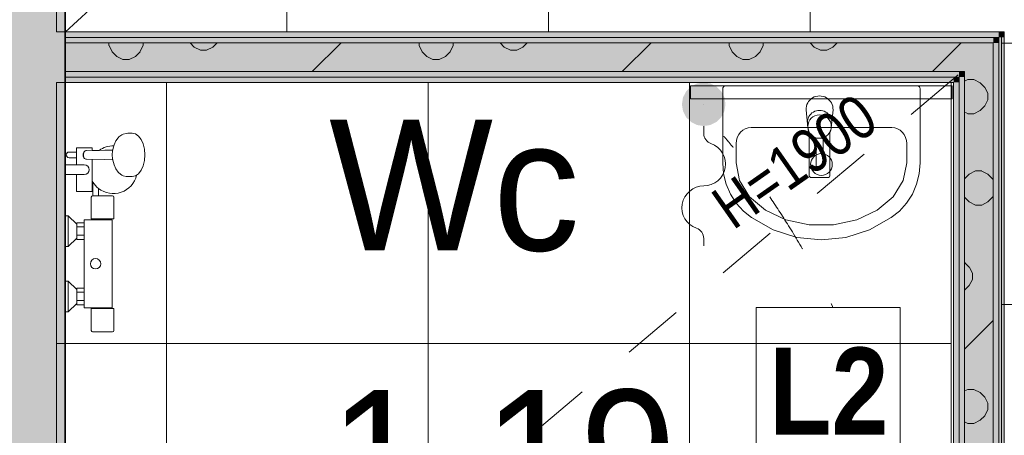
# Model space of a CAD drawing. Header units: millimetres. Extents: x -2932 to 42461, y -10716 to 17298.
# Tile 14 of 168: x 2061 to 4320, y 8717 to 9672. Entities that reach past the tile are written whole.
import ezdxf

# ---------------------------------------------------------------- set-up
doc = ezdxf.new("R2010")
doc.units = ezdxf.units.MM
doc.header["$MEASUREMENT"] = 0
doc.linetypes.add('Dashed', pattern=[423.333333, 211.666667, -211.666667])
doc.linetypes.add('Small Dashed', pattern=[282.222222, 141.111111, -141.111111])
for name, color, linetype, lineweight in [('0_Pen_No__1', 7, 'Continuous', 13), ('A-FLOR.IFC Model_Pen_No__19', 255, 'Continuous', 0), ('A-FLOR.IFC Model_Pen_No__2', 8, 'Continuous', 15), ('ARCHICAD Zone Stamps_Pen_No__1', 7, 'Continuous', 13), ('Common Edges_Pen_No__1', 7, 'Continuous', 13), ('Cut Pattern-1_Pen_No__2', 8, 'Continuous', 15), ('Cut Pattern-3_Pen_No__1', 7, 'Continuous', 13), ('I-WALL.IFC Model_Pen_No__1', 7, 'Continuous', 13), ('I-WALL.IFC Model_Pen_No__27', 7, 'Continuous', 35), ('SA_LAGI_Pen_No__1', 7, 'Continuous', 13), ('SA_LAGI_Pen_No__2', 8, 'Continuous', 15), ('SA_SANTEHNIKA_Pen_No__2', 8, 'Continuous', 15), ('SA_VALGUSTI_Pen_No__20', 1, 'Continuous', 0), ('SA_Valgustus_Pen_No__20', 1, 'Continuous', 0), ('Walls-1_Pen_No__1', 7, 'Continuous', 13)]:
    doc.layers.add(name, color=color, linetype=linetype, lineweight=lineweight)
doc.layers.add('I-WALL.IFC Model', color=7, linetype='Continuous')
doc.layers.add('SA_LAGI_Pen_No__102', color=7, linetype='Continuous', lineweight=13, true_color=0xcccccc)
doc.styles.add('GENERATED_STYLE_1', font='txt', dxfattribs={"width": 0.95})
doc.styles.add('GENERATED_STYLE_2', font='txt', dxfattribs={"width": 0.84})
doc.styles.add('GENERATED_STYLE_4', font='txt', dxfattribs={"width": 0.84})
pattern_1 = [(45, (-3e-10, 2e-10), (0, 35.35534), [0.99999, -48.99987]), (315, (3.89, 0.707), (0, 35.35534), [0.99999, -48.99987]), (90, (-0.354, -2.12), (-35.35528, 0), [1.06066, -34.29462]), (71.565, (-0.354, -1.061), (3.2e-05, 35.355304), [1.11808, -110.68521]), (288.435, (4.596, 2e-10), (-3.2e-05, 35.355304), [1.11808, -110.68521]), (270, (4.95, -1.06), (35.35528, 0), [1.06066, -34.29462]), (251.565, (4.95, -2.121), (3.2e-05, 35.355304), [1.11808, -110.68521]), (225, (4.596, -3.182), (0, 35.35534), [0.99999, -48.99987]), (161.565, (1.768, -4.243), (-141.421051, 35.355386), [1.11808, -110.68521]), (135, (0.707, -3.89), (0, 35.35534), [0.99999, -48.99987]), (108.435, (-3e-10, -3.182), (-3.2e-05, 35.355304), [1.11808, -110.68521]), (180, (2.83, -4.243), (0, 35.35528), [1.06066, -34.29462]), (198.435, (3.889, -3.889), (141.421051, 35.355386), [1.11808, -110.68521]), (0, (-7.778, -10.253), (0, 35.35528), [1.06066, -34.29462]), (90, (-9.9, -13.435), (-35.35528, 0), [1.06066, -34.29462]), (71.565, (-9.9, -12.374), (3.2e-05, 35.355304), [1.11808, -110.68521]), (45, (-9.546, -11.314), (0, 35.35534), [0.99999, -48.99987]), (315, (-5.657, -10.607), (0, 35.35534), [0.99999, -48.99987]), (288.435, (-4.95, -11.314), (-3.2e-05, 35.355304), [1.11808, -110.68521]), (270, (-4.596, -12.374), (35.35528, 0), [1.06066, -34.29462]), (251.565, (-4.596, -13.435), (3.2e-05, 35.355304), [1.11808, -110.68521]), (225, (-4.95, -14.496), (0, 35.35534), [0.99999, -48.99987]), (161.565, (-7.778, -15.556), (-141.421051, 35.355386), [1.11808, -110.68521]), (135, (-8.84, -15.203), (0, 35.35534), [0.99999, -48.99987]), (108.435, (-9.546, -14.496), (-3.2e-05, 35.355304), [1.11808, -110.68521]), (180, (-6.718, -15.556), (0, 35.35528), [1.06066, -34.29462]), (198.435, (-5.657, -15.203), (141.421051, 35.355386), [1.11808, -110.68521]), (18.435, (-8.839, -10.607), (70.710443, 35.355323), [1.11808, -110.68521]), (341.565, (-6.718, -10.253), (-70.710443, 35.355323), [1.11808, -110.68521]), (0, (13.08, -8.485), (0, 35.35528), [1.06066, -34.29462]), (90, (10.96, -11.667), (-35.35528, 0), [1.06066, -34.29462]), (71.565, (10.96, -10.607), (3.2e-05, 35.355304), [1.11808, -110.68521]), (45, (11.314, -9.546), (0, 35.35534), [0.99999, -48.99987]), (315, (15.203, -8.84), (0, 35.35534), [0.99999, -48.99987]), (288.435, (15.91, -9.546), (-3.2e-05, 35.355304), [1.11808, -110.68521]), (270, (16.263, -10.607), (35.35528, 0), [1.06066, -34.29462]), (251.565, (16.263, -11.667), (3.2e-05, 35.355304), [1.11808, -110.68521]), (225, (15.91, -12.728), (0, 35.35534), [0.99999, -48.99987]), (161.565, (13.081, -13.789), (-141.421051, 35.355386), [1.11808, -110.68521]), (135, (12.02, -13.435), (0, 35.35534), [0.99999, -48.99987]), (108.435, (11.314, -12.728), (-3.2e-05, 35.355304), [1.11808, -110.68521]), (180, (14.142, -13.79), (0, 35.35528), [1.06066, -34.29462]), (198.435, (15.203, -13.435), (141.421051, 35.355386), [1.11808, -110.68521]), (18.435, (12.021, -8.839), (70.710443, 35.355323), [1.11808, -110.68521]), (341.565, (14.142, -8.485), (-70.710443, 35.355323), [1.11808, -110.68521]), (0, (1.768, 1.06), (0, 35.35528), [1.06066, -34.29462]), (18.435, (0.707, 0.707), (70.710443, 35.355323), [1.11808, -110.68521]), (341.565, (2.828, 1.061), (-70.710443, 35.355323), [1.11808, -110.68521]), (0, (-5.657, 13.79), (0, 35.35528), [1.06066, -34.29462]), (90, (-7.778, 10.607), (-35.35528, 0), [1.06066, -34.29462]), (71.565, (-7.778, 11.667), (3.2e-05, 35.355304), [1.11808, -110.68521]), (45, (-7.425, 12.728), (0, 35.35534), [0.99999, -48.99987]), (315, (-3.536, 13.435), (0, 35.35534), [0.99999, -48.99987]), (288.435, (-2.828, 12.728), (-3.2e-05, 35.355304), [1.11808, -110.68521]), (270, (-2.475, 11.667), (35.35528, 0), [1.06066, -34.29462]), (251.565, (-2.475, 10.607), (3.2e-05, 35.355304), [1.11808, -110.68521]), (225, (-2.828, 9.546), (0, 35.35534), [0.99999, -48.99987]), (161.565, (-5.657, 8.485), (-141.421051, 35.355386), [1.11808, -110.68521]), (135, (-6.718, 8.84), (0, 35.35534), [0.99999, -48.99987]), (108.435, (-7.425, 9.546), (-3.2e-05, 35.355304), [1.11808, -110.68521]), (180, (-4.596, 8.485), (0, 35.35528), [1.06066, -34.29462]), (198.435, (-3.536, 8.839), (141.421051, 35.355386), [1.11808, -110.68521]), (18.435, (-6.718, 13.435), (70.710443, 35.355323), [1.11808, -110.68521]), (341.565, (-4.596, 13.789), (-70.710443, 35.355323), [1.11808, -110.68521]), (0, (9.546, 10.96), (0, 35.35528), [1.06066, -34.29462]), (90, (7.425, 7.778), (-35.35528, 0), [1.06066, -34.29462]), (71.565, (7.425, 8.839), (3.2e-05, 35.355304), [1.11808, -110.68521]), (45, (7.778, 9.9), (0, 35.35534), [0.99999, -48.99987]), (315, (11.667, 10.607), (0, 35.35534), [0.99999, -48.99987]), (288.435, (12.374, 9.9), (-3.2e-05, 35.355304), [1.11808, -110.68521]), (270, (12.728, 8.84), (35.35528, 0), [1.06066, -34.29462]), (251.565, (12.728, 7.778), (3.2e-05, 35.355304), [1.11808, -110.68521]), (225, (12.374, 6.718), (0, 35.35534), [0.99999, -48.99987]), (161.565, (9.546, 5.657), (-141.421051, 35.355386), [1.11808, -110.68521]), (135, (8.485, 6.01), (0, 35.35534), [0.99999, -48.99987]), (108.435, (7.778, 6.718), (-3.2e-05, 35.355304), [1.11808, -110.68521]), (180, (10.607, 5.657), (0, 35.35528), [1.06066, -34.29462]), (198.435, (11.667, 6.01), (141.421051, 35.355386), [1.11808, -110.68521]), (18.435, (8.485, 10.607), (70.710443, 35.355323), [1.11808, -110.68521]), (341.565, (10.607, 10.96), (-70.710443, 35.355323), [1.11808, -110.68521])]
pattern_2 = [(180, (-3e-10, 2e-10), (355.6, 355.6), [14.224, -696.974]), (90, (-46.23, 32), (355.6, 355.6), [14.224, -696.974]), (225, (24.9, 17.8), (-355.6, 355.6), [15.087, -487.807]), (206.565, (14.22, 7.11), (355.6, 355.5993), [15.904, -1574.386]), (63.435, (-46.23, 46.23), (355.5993, 355.6), [15.904, -1574.386]), (45, (-39.1, 60.45), (-355.6, 355.6), [15.087, -487.807]), (26.565, (-28.45, 71.12), (355.6, 355.5993), [15.904, -1574.386]), (360, (-14.22, 78.23), (355.6, 355.6), [14.224, -696.974]), (296.565, (24.89, 60.45), (-1066.7965, 1777.9974), [15.904, -1574.386]), (270, (32, 46.23), (355.6, 355.6), [14.224, -696.974]), (243.435, (32, 32), (355.5993, 355.6), [15.904, -1574.386]), (315, (14.2, 71.1), (355.6, 355.6), [15.087, -487.807]), (333.435, (-3e-10, 78.23), (-1777.9974, 1066.7965), [15.904, -1574.386]), (135, (181.36, 24.9), (355.6, 355.6), [15.087, -487.807]), (225, (234.7, 35.56), (-355.6, 355.6), [15.087, -487.807]), (206.565, (224.03, 24.9), (355.6, 355.5993), [15.904, -1574.386]), (180, (209.8, 17.78), (355.6, 355.6), [14.224, -696.974]), (90, (163.58, 49.8), (355.6, 355.6), [14.224, -696.974]), (63.435, (163.58, 64.01), (355.5993, 355.6), [15.904, -1574.386]), (45, (170.7, 78.23), (-355.6, 355.6), [15.087, -487.807]), (26.565, (181.36, 88.9), (355.6, 355.5993), [15.904, -1574.386]), (360, (195.58, 96), (355.6, 355.6), [14.224, -696.974]), (296.565, (234.7, 78.23), (-1066.7965, 1777.9974), [15.904, -1574.386]), (270, (241.8, 64), (355.6, 355.6), [14.224, -696.974]), (243.435, (241.8, 49.78), (355.5993, 355.6), [15.904, -1574.386]), (315, (224.03, 88.9), (355.6, 355.6), [15.087, -487.807]), (333.435, (209.8, 96.01), (-1777.9974, 1066.7965), [15.904, -1574.386]), (153.435, (195.58, 17.78), (-1066.7975, 355.5978), [15.904, -1574.386]), (116.565, (170.69, 35.56), (-355.5978, 1066.7975), [15.904, -1574.386]), (135, (-46.23, 216.9), (355.6, 355.6), [15.087, -487.807]), (225, (7.1, 227.6), (-355.6, 355.6), [15.087, -487.807]), (206.565, (-3.56, 216.92), (355.6, 355.5993), [15.904, -1574.386]), (180, (-17.78, 209.8), (355.6, 355.6), [14.224, -696.974]), (90, (-64, 241.8), (355.6, 355.6), [14.224, -696.974]), (63.435, (-64.01, 256.03), (355.5993, 355.6), [15.904, -1574.386]), (45, (-56.9, 270.26), (-355.6, 355.6), [15.087, -487.807]), (26.565, (-46.23, 280.92), (355.6, 355.5993), [15.904, -1574.386]), (360, (-32, 288.04), (355.6, 355.6), [14.224, -696.974]), (296.565, (7.11, 270.26), (-1066.7965, 1777.9974), [15.904, -1574.386]), (270, (14.22, 256.03), (355.6, 355.6), [14.224, -696.974]), (243.435, (14.22, 241.81), (355.5993, 355.6), [15.904, -1574.386]), (315, (-3.56, 280.9), (355.6, 355.6), [15.087, -487.807]), (333.435, (-17.78, 288.04), (-1777.9974, 1066.7965), [15.904, -1574.386]), (153.435, (-32, 209.8), (-1066.7975, 355.5978), [15.904, -1574.386]), (116.565, (-56.9, 227.58), (-355.5978, 1066.7975), [15.904, -1574.386]), (135, (-28.45, 7.1), (355.6, 355.6), [15.087, -487.807]), (153.435, (-14.22, 2e-10), (-1066.7975, 355.5978), [15.904, -1574.386]), (116.565, (-39.12, 17.78), (-355.5978, 1066.7975), [15.904, -1574.386]), (135, (-81.8, -195.6), (355.6, 355.6), [15.087, -487.807]), (225, (-28.45, -184.9), (-355.6, 355.6), [15.087, -487.807]), (206.565, (-39.12, -195.58), (355.6, 355.5993), [15.904, -1574.386]), (180, (-53.34, -202.7), (355.6, 355.6), [14.224, -696.974]), (90, (-99.57, -170.7), (355.6, 355.6), [14.224, -696.974]), (63.435, (-99.57, -156.46), (355.5993, 355.6), [15.904, -1574.386]), (45, (-92.46, -142.24), (-355.6, 355.6), [15.087, -487.807]), (26.565, (-81.79, -131.57), (355.6, 355.5993), [15.904, -1574.386]), (360, (-67.56, -124.46), (355.6, 355.6), [14.224, -696.974]), (296.565, (-28.45, -142.24), (-1066.7965, 1777.9974), [15.904, -1574.386]), (270, (-21.34, -156.46), (355.6, 355.6), [14.224, -696.974]), (243.435, (-21.34, -170.69), (355.5993, 355.6), [15.904, -1574.386]), (315, (-39.1, -131.57), (355.6, 355.6), [15.087, -487.807]), (333.435, (-53.34, -124.46), (-1777.9974, 1066.7965), [15.904, -1574.386]), (153.435, (-67.56, -202.69), (-1066.7975, 355.5978), [15.904, -1574.386]), (116.565, (-92.46, -184.91), (-355.5978, 1066.7975), [15.904, -1574.386]), (135, (-206.25, -14.2), (355.6, 355.6), [15.087, -487.807]), (225, (-152.9, -3.55), (-355.6, 355.6), [15.087, -487.807]), (206.565, (-163.58, -14.22), (355.6, 355.5993), [15.904, -1574.386]), (180, (-177.8, -21.33), (355.6, 355.6), [14.224, -696.974]), (90, (-224.03, 10.67), (355.6, 355.6), [14.224, -696.974]), (63.435, (-224.03, 24.9), (355.5993, 355.6), [15.904, -1574.386]), (45, (-216.9, 39.1), (-355.6, 355.6), [15.087, -487.807]), (26.565, (-206.25, 49.78), (355.6, 355.5993), [15.904, -1574.386]), (360, (-192.02, 56.9), (355.6, 355.6), [14.224, -696.974]), (296.565, (-152.9, 39.12), (-1066.7965, 1777.9974), [15.904, -1574.386]), (270, (-145.8, 24.9), (355.6, 355.6), [14.224, -696.974]), (243.435, (-145.8, 10.67), (355.5993, 355.6), [15.904, -1574.386]), (315, (-163.6, 49.8), (355.6, 355.6), [15.087, -487.807]), (333.435, (-177.8, 56.9), (-1777.9974, 1066.7965), [15.904, -1574.386]), (153.435, (-192.02, -21.33), (-1066.7975, 355.5978), [15.904, -1574.386]), (116.565, (-216.92, -3.55), (-355.5978, 1066.7975), [15.904, -1574.386]), (225, (327.15, 35.56), (-355.6, 355.6), [])]

msp = doc.modelspace()

# ---------------------------------------------------------------- hatches: boundary and pattern name
at = {"layer": 'Cut Pattern-1_Pen_No__2', "linetype": 'Continuous', "lineweight": 15}
msp.add_hatch(color=8, dxfattribs=at).paths.add_polyline_path([(2165, 11220), (1745, 11220), (1745, 8330), (2165, 8330)])
h = msp.add_hatch(dxfattribs=at)
h.set_pattern_fill('FP_19_0001', color=8, style=0, pattern_type=2)
h.set_pattern_definition(pattern_2)
h.paths.add_polyline_path([(4294.3, 9618.5), (2165, 9618.5), (2165, 9552.5), (4294.3, 9552.5)])
h = msp.add_hatch(dxfattribs=at)
h.set_pattern_fill('FP_19_0001', color=8, style=0, pattern_type=2)
h.set_pattern_definition(pattern_2)
h.paths.add_polyline_path([(4294.3, 9552.5), (4228.3, 9552.5), (4228.3, 7791), (4294.3, 7791)])
at = {"layer": 'Cut Pattern-3_Pen_No__1', "linetype": 'Continuous', "lineweight": 13}
h = msp.add_hatch(dxfattribs=at)
h.set_pattern_fill('FP_18_0001', style=0, pattern_type=2)
h.set_pattern_definition(pattern_1)
h.paths.add_polyline_path([(4319.3, 9643.5), (2165, 9643.5), (2165, 9631), (4319.3, 9631)])
h = msp.add_hatch(dxfattribs=at)
h.set_pattern_fill('FP_18_0001', style=0, pattern_type=2)
h.set_pattern_definition(pattern_1)
h.paths.add_polyline_path([(4306.8, 9631), (2165, 9631), (2165, 9618.5), (4306.8, 9618.5)])
h = msp.add_hatch(dxfattribs=at)
h.set_pattern_fill('FP_18_0001', style=0, pattern_type=2)
h.set_pattern_definition(pattern_1)
h.paths.add_polyline_path([(4319.3, 7803.5), (4319.3, 9631), (4306.8, 9631), (4306.8, 7803.5)])
h = msp.add_hatch(dxfattribs=at)
h.set_pattern_fill('FP_18_0001', style=0, pattern_type=2)
h.set_pattern_definition(pattern_1)
h.paths.add_polyline_path([(4306.8, 7803.5), (4306.8, 9618.5), (4294.3, 9618.5), (4294.3, 7803.5)])
h = msp.add_hatch(dxfattribs=at)
h.set_pattern_fill('FP_18_0001', style=0, pattern_type=2)
h.set_pattern_definition(pattern_1)
h.paths.add_polyline_path([(4228.3, 9552.5), (2165, 9552.5), (2165, 9540), (4228.3, 9540)])
h = msp.add_hatch(dxfattribs=at)
h.set_pattern_fill('FP_18_0001', style=0, pattern_type=2)
h.set_pattern_definition(pattern_1)
h.paths.add_polyline_path([(4215.8, 9540), (2165, 9540), (2165, 9527.5), (4215.8, 9527.5)])
h = msp.add_hatch(dxfattribs=at)
h.set_pattern_fill('FP_18_0001', style=0, pattern_type=2)
h.set_pattern_definition(pattern_1)
h.paths.add_polyline_path([(4228.3, 7803.5), (4228.3, 9540), (4215.8, 9540), (4215.8, 7803.5)])
h = msp.add_hatch(dxfattribs=at)
h.set_pattern_fill('FP_18_0001', style=0, pattern_type=2)
h.set_pattern_definition(pattern_1)
h.paths.add_polyline_path([(4203.3, 7816), (4215.8, 7816), (4215.8, 9527.5), (4203.3, 9527.5)])
at = {"layer": 'I-WALL.IFC Model', "linetype": 'Continuous', "lineweight": 0, "true_color": 0x000000}
for points in [[(1745, 11220), (1745, 8330), (2165, 8330), (2165, 11220)], [(4306.8, 9643.5), (2165, 9643.5), (2165, 9631), (4306.8, 9631)], [(4294.3, 9631), (2165, 9631), (2165, 9618.5), (4294.3, 9618.5)], [(4306.8, 9631), (4294.3, 9631), (4294.3, 9618.5)], [(4294.3, 9618.5), (4306.8, 9618.5), (4306.8, 9631)], [(4319.3, 9643.5), (4306.8, 9643.5), (4306.8, 9631)], [(4306.8, 9631), (4319.3, 9631), (4319.3, 9643.5)], [(4306.8, 9631), (4306.8, 7816), (4319.3, 7816), (4319.3, 9631)], [(4228.3, 9618.5), (2165, 9618.5), (2165, 9552.5), (4228.3, 9552.5)], [(4294.3, 9618.5), (4228.3, 9618.5), (4228.3, 9552.5)], [(4228.3, 9552.5), (4294.3, 9552.5), (4294.3, 9618.5)], [(4294.3, 9618.5), (4294.3, 7816), (4306.8, 7816), (4306.8, 9618.5)], [(4215.8, 9552.5), (2165, 9552.5), (2165, 9540), (4215.8, 9540)], [(4203.3, 9540), (2165, 9540), (2165, 9527.5), (4203.3, 9527.5)], [(4215.8, 9540), (4203.3, 9540), (4203.3, 9527.5)], [(4203.3, 9527.5), (4215.8, 9527.5), (4215.8, 9540)], [(4228.3, 9552.5), (4215.8, 9552.5), (4215.8, 9540)], [(4215.8, 9540), (4228.3, 9540), (4228.3, 9552.5)], [(4215.8, 9540), (4215.8, 7816), (4228.3, 7816), (4228.3, 9540)], [(4228.3, 9552.5), (4228.3, 7816), (4294.3, 7816), (4294.3, 9552.5)], [(4203.3, 9527.5), (4203.3, 7816), (4215.8, 7816), (4215.8, 9527.5)]]:
    msp.add_hatch(color=178, dxfattribs=at).paths.add_polyline_path(points)
at = {"layer": 'SA_Valgustus_Pen_No__20', "linetype": 'Continuous', "lineweight": 0}
for points in [[(3589.5, 9506.9), (3600.6, 9518), (3630, 9477.5)], [(3600.6, 9518), (3614.6, 9525.1), (3630, 9477.5)], [(3614.6, 9525.1), (3630, 9527.5), (3630, 9477.5)], [(3630, 9527.5), (3645.5, 9525.1), (3630, 9477.5)], [(3645.5, 9525.1), (3659.4, 9518), (3630, 9477.5)], [(3659.4, 9518), (3670.5, 9506.9), (3630, 9477.5)], [(3580, 9477.5), (3582.4, 9493), (3630, 9477.5)], [(3582.4, 9493), (3589.5, 9506.9), (3630, 9477.5)], [(3670.5, 9506.9), (3677.6, 9493), (3630, 9477.5)], [(3677.6, 9493), (3680, 9477.5), (3630, 9477.5)], [(3582.4, 9462.1), (3580, 9477.5), (3630, 9477.5)], [(3589.5, 9448.1), (3582.4, 9462.1), (3630, 9477.5)], [(3600.6, 9437.1), (3589.5, 9448.1), (3630, 9477.5)], [(3614.6, 9429.9), (3600.6, 9437.1), (3630, 9477.5)], [(3630, 9427.5), (3614.6, 9429.9), (3630, 9477.5)], [(3645.5, 9429.9), (3630, 9427.5), (3630, 9477.5)], [(3659.4, 9437.1), (3645.5, 9429.9), (3630, 9477.5)], [(3670.5, 9448.1), (3659.4, 9437.1), (3630, 9477.5)], [(3677.6, 9462.1), (3670.5, 9448.1), (3630, 9477.5)], [(3680, 9477.5), (3677.6, 9462.1), (3630, 9477.5)]]:
    msp.add_hatch(color=1, dxfattribs=at).paths.add_polyline_path(points)

# ---------------------------------------------------------------- linework, layer by layer
at = {"layer": '0_Pen_No__1', "color": 7, "linetype": 'Continuous', "lineweight": 13}
for p, q in [((3600, 9520), (4200, 9520)), ((3600, 9490), (3600, 9520)), ((3600, 9490), (3600, 9520)), ((3600, 9520), (4200, 9520)), ((4200, 9520), (4200, 9490)), ((4200, 9520), (4200, 9490)), ((4200, 9490), (3600, 9490)), ((4200, 9490), (3600, 9490))]:
    msp.add_line(p, q, dxfattribs=at)
at = {"layer": 'A-FLOR.IFC Model_Pen_No__19', "color": 255, "linetype": 'Dashed', "lineweight": 0, "flags": 128}
msp.add_lwpolyline([(-100, 11250), (-100, 6180), (2165, 6180), (2165, 11250)], close=True, dxfattribs=at)
at = {"layer": 'A-FLOR.IFC Model_Pen_No__2', "color": 8, "linetype": 'Dashed', "lineweight": 15, "flags": 128}
msp.add_lwpolyline([(0, 0), (30430, 0), (30430, 6520), (33865, 6520), (33865, 0), (38600, 0), (38600, 5615), (38315, 5615), (38315, 12500), (12000, 12500), (12000, 7905), (8430, 7905), (8430, 12496.2), (2165, 12496.2), (2165, 6180), (0, 6180)], close=True, dxfattribs=at)
at = {"layer": 'Common Edges_Pen_No__1', "color": 7, "linetype": 'Continuous', "lineweight": 13}
for p, q in [((2165, 9643.5), (2165, 9527.5)), ((4306.8, 9631), (2165, 9631)), ((4306.8, 7803.5), (4306.8, 9631)), ((4294.3, 9618.5), (2165, 9618.5)), ((4294.3, 7791), (4294.3, 9618.5)), ((4228.3, 9552.5), (2165, 9552.5)), ((4215.8, 9540), (2165, 9540)), ((4215.8, 7803.5), (4215.8, 9540)), ((4228.3, 7791), (4228.3, 9552.5))]:
    msp.add_line(p, q, dxfattribs=at)
at = {"layer": 'I-WALL.IFC Model_Pen_No__1', "color": 7, "linetype": 'Continuous', "lineweight": 13}
for p, q in [((2165, 9631), (4306.8, 9631)), ((4306.8, 9631), (4306.8, 7816)), ((2165, 9618.5), (4294.3, 9618.5)), ((4294.3, 9552.5), (4294.3, 9618.5)), ((4294.3, 9552.5), (4294.3, 9618.5)), ((2165, 9552.5), (4228.3, 9552.5)), ((2165, 9540), (4215.8, 9540)), ((4215.8, 9540), (4215.8, 7816)), ((4228.3, 9540), (4228.3, 9552.5)), ((4228.3, 9540), (4228.3, 9552.5)), ((4228.3, 9540), (4228.3, 7816)), ((4294.3, 9552.5), (4294.3, 7816))]:
    msp.add_line(p, q, dxfattribs=at)
at = {"layer": 'I-WALL.IFC Model_Pen_No__1', "color": 7, "linetype": 'Continuous', "lineweight": 13, "flags": 128}
for points in [[(4319.3, 9643.5), (2165, 9643.5)], [(2165, 9631), (2165, 9643.5)], [(2165, 9618.5), (2165, 9631)], [(4319.3, 9643.5), (4319.3, 9631)], [(4319.3, 7816), (4319.3, 9631)], [(2165, 9552.5), (2165, 9618.5)], [(2165, 9540), (2165, 9552.5)], [(2165, 9527.5), (2165, 9540)], [(2165, 9527.5), (4203.3, 9527.5)], [(4203.3, 9527.5), (4203.3, 7816)]]:
    msp.add_lwpolyline(points, dxfattribs=at)
at = {"layer": 'I-WALL.IFC Model_Pen_No__27', "color": 7, "linetype": 'Continuous', "lineweight": 35, "flags": 128}
msp.add_lwpolyline([(2165, 8330), (2165, 11220)], dxfattribs=at)
at = {"layer": 'SA_LAGI_Pen_No__1', "color": 7, "linetype": 'Small Dashed', "lineweight": 13}
for p, q in [((2165, 9643.4), (5244.3, 12476.2)), ((2165, 7816), (4222.3, 9552.5))]:
    msp.add_line(p, q, dxfattribs=at)
at = {"layer": 'SA_SANTEHNIKA_Pen_No__2', "color": 8, "linetype": 'Continuous', "lineweight": 15}
for p, q in [((3673.5, 9512.6), (3673.6, 9513.9)), ((3673.5, 9343), (3673.5, 9512.6)), ((3673.6, 9513.9), (3673.9, 9515.1)), ((3673.9, 9515.1), (3674.4, 9516.3)), ((3674.4, 9516.3), (3675.1, 9517.4)), ((3675.1, 9517.4), (3676, 9518.3)), ((3676, 9518.3), (3676.9, 9519)), ((3676.9, 9519), (3678, 9519.6)), ((3678, 9519.6), (3679.2, 9519.9)), ((3679.2, 9519.9), (3680.4, 9520)), ((3680.4, 9520), (3900, 9520)), ((3900, 9520), (4119.6, 9520)), ((4119.6, 9520), (4120.8, 9519.9)), ((4120.8, 9519.9), (4122, 9519.6)), ((4122, 9519.6), (4123.1, 9519)), ((4123.1, 9519), (4124, 9518.3)), ((4124, 9518.3), (4124.9, 9517.4)), ((4124.9, 9517.4), (4125.6, 9516.3)), ((4125.6, 9516.3), (4126.1, 9515.1)), ((4126.1, 9515.1), (4126.4, 9513.9)), ((4126.4, 9513.9), (4126.5, 9512.6)), ((4126.5, 9512.6), (4126.5, 9343)), ((3864.7, 9464.7), (3868.8, 9423.6)), ((3922.6, 9423.6), (3926.7, 9464.7)), ((4061.3, 9424.1), (3738.7, 9424.1)), ((2286.8, 9400.7), (2281.4, 9393.5)), ((2288.6, 9402.8), (2286.8, 9400.7)), ((2295.3, 9407.6), (2288.6, 9402.8)), ((2298, 9409.1), (2295.3, 9407.6)), ((2305.4, 9410.7), (2298, 9409.1)), ((2308.6, 9411.3), (2305.4, 9410.7)), ((2319.2, 9411.3), (2308.6, 9411.3)), ((2326.6, 9409.5), (2319.2, 9411.3)), ((2333.5, 9404.6), (2326.6, 9409.5)), ((2339.5, 9396.6), (2333.5, 9404.6)), ((2344, 9386.3), (2339.5, 9396.6)), ((3872.2, 9413), (3872.2, 9312.7)), ((3887.7, 9400.5), (3887.7, 9334.3)), ((3903.7, 9400.5), (3903.7, 9334.3)), ((3919.2, 9312.7), (3919.2, 9413)), ((2227, 9377.3), (2191, 9377.3)), ((2191, 9377.3), (2191, 9367.8)), ((2227, 9371.4), (2227, 9377.3)), ((2275.8, 9378.9), (2273.8, 9370.4)), ((2275.8, 9378.9), (2276.7, 9382.2)), ((2277.2, 9384.1), (2276.7, 9382.2)), ((2281.4, 9393.5), (2277.2, 9384.1)), ((2346.9, 9374.2), (2344, 9386.3)), ((2347.9, 9361.3), (2346.9, 9374.2)), ((3704.4, 9343), (3704.4, 9387.2)), ((4095.6, 9387.2), (4095.6, 9343)), ((2191, 9367.8), (2174, 9367.8)), ((2174, 9354.8), (2191, 9354.8)), ((2191, 9354.8), (2191, 9367.8)), ((2191, 9354.8), (2191, 9338.3)), ((2206.6, 9363.8), (2206.2, 9361.3)), ((2206.2, 9361.3), (2206.6, 9358.7)), ((2207.8, 9366.3), (2206.6, 9363.8)), ((2206.6, 9358.7), (2207.8, 9356.3)), ((2207.5, 9364.3), (2207.7, 9366.1)), ((2207.5, 9358.3), (2207.5, 9364.3)), ((2207.7, 9356.4), (2207.5, 9358.3)), ((2207.7, 9366.1), (2207.8, 9366.3)), ((2207.8, 9356.3), (2207.7, 9356.4)), ((2207.8, 9366.3), (2208.3, 9367.8)), ((2207.8, 9366.3), (2207.8, 9366.3)), ((2207.8, 9356.3), (2207.8, 9356.2)), ((2208.3, 9354.8), (2207.8, 9356.2)), ((2208.3, 9367.8), (2209.3, 9369.2)), ((2209.3, 9353.3), (2208.3, 9354.8)), ((2209.3, 9369.2), (2210.7, 9370.3)), ((2210.7, 9352.2), (2209.3, 9353.3)), ((2210.7, 9370.3), (2212.2, 9371)), ((2212.2, 9351.5), (2210.7, 9352.2)), ((2212.2, 9371), (2213.8, 9371.3)), ((2213.8, 9351.3), (2212.2, 9351.5)), ((2256.1, 9371.8), (2213.8, 9371.3)), ((2242.9, 9371.6), (2227, 9371.4)), ((2274.3, 9372.3), (2256.1, 9371.8)), ((2273.8, 9370.4), (2273.1, 9361.3)), ((2273.1, 9361.3), (2273.8, 9352.1)), ((2273.8, 9352.1), (2275.8, 9343.6)), ((2346.9, 9348.3), (2347.9, 9361.3)), ((2191, 9338.3), (2165, 9338.3)), ((2165, 9338.3), (2165, 9316.3)), ((2209, 9338.3), (2191, 9338.3)), ((2209, 9338.3), (2191, 9338.3)), ((2256.1, 9350.8), (2213.8, 9351.3)), ((2227, 9301.2), (2227, 9351.1)), ((2274.3, 9350.2), (2256.1, 9350.8)), ((2275.8, 9343.6), (2277.2, 9338.4)), ((2277.2, 9338.4), (2281.4, 9329)), ((2281.4, 9329), (2286.8, 9321.8)), ((2339.5, 9325.9), (2344, 9336.3)), ((2344, 9336.3), (2346.9, 9348.3)), ((3675.5, 9318), (3673.5, 9343)), ((3712.3, 9302.5), (3704.4, 9343)), ((3887.7, 9334.3), (3903.7, 9334.3)), ((4095.6, 9343), (4087.7, 9302.5)), ((4126.5, 9343), (4124.5, 9318)), ((2165, 9316.3), (2191, 9316.3)), ((2191, 9316.3), (2191, 9277.3)), ((2191, 9316.3), (2209, 9316.3)), ((2286.8, 9321.8), (2288.6, 9319.7)), ((2288.6, 9319.7), (2295.3, 9314.9)), ((2295.3, 9314.9), (2298, 9313.4)), ((2298, 9313.4), (2305.4, 9311.8)), ((2305.4, 9311.8), (2308.6, 9311.3)), ((2308.6, 9311.3), (2319.2, 9311.3)), ((2319.2, 9311.3), (2326.6, 9313)), ((2326.6, 9313), (2329, 9314.7)), ((2329, 9314.7), (2333.5, 9317.9)), ((2333.5, 9317.9), (2339.5, 9325.9)), ((3681.5, 9293.8), (3675.5, 9318)), ((3875.2, 9309.7), (3916.2, 9309.7)), ((4124.5, 9318), (4118.5, 9293.8)), ((2227, 9277.3), (2227, 9301.2)), ((2228.5, 9298.6), (2228.5, 9267.3)), ((2241.5, 9267.3), (2241.5, 9284)), ((3691.2, 9271), (3681.5, 9293.8)), ((3735.4, 9265.2), (3712.3, 9302.5)), ((4087.7, 9302.5), (4064.6, 9265.2)), ((4118.5, 9293.8), (4108.8, 9271)), ((2191, 9277.3), (2227, 9277.3)), ((2225.1, 9264.3), (2225.1, 9214.3)), ((2228.5, 9267.3), (2228.1, 9267.3)), ((2241.5, 9267.3), (2228.5, 9267.3)), ((2273.9, 9267.3), (2241.5, 9267.3)), ((2276.9, 9214.3), (2276.9, 9264.3)), ((3704.5, 9250.3), (3691.2, 9271)), ((3771.9, 9234.3), (3735.4, 9265.2)), ((4064.6, 9265.2), (4028.1, 9234.3)), ((4108.8, 9271), (4095.5, 9250.3)), ((3720.9, 9232.4), (3704.5, 9250.3)), ((4095.5, 9250.3), (4079.1, 9232.4)), ((2172, 9221.3), (2165, 9221.3)), ((2165, 9221.3), (2165, 9151.3)), ((2192, 9202.3), (2172, 9221.3)), ((2172, 9151.3), (2172, 9221.3)), ((3739.8, 9217.8), (3720.9, 9232.4)), ((3789.7, 9189.4), (3739.8, 9217.8)), ((3818.7, 9212.2), (3771.9, 9234.3)), ((4028.1, 9234.3), (3981.3, 9212.2)), ((4060.2, 9217.8), (4010.3, 9189.4)), ((4079.1, 9232.4), (4060.2, 9217.8)), ((2209, 9205.3), (2192, 9205.3)), ((2192, 9205.3), (2192, 9202.3)), ((2192, 9170.3), (2192, 9202.3)), ((2192, 9195.8), (2209, 9195.8)), ((2226, 9212.3), (2209, 9212.3)), ((2209, 9212.3), (2209, 9205.3)), ((2209, 9167.3), (2209, 9205.3)), ((2225.1, 9214.3), (2226, 9214.3)), ((2226, 9214.3), (2226, 9212.3)), ((2272, 9214.3), (2226, 9214.3)), ((2226, 9212.3), (2272.2, 9212.3)), ((2272, 9212.3), (2272, 9214.3)), ((2272, 9214.3), (2276.9, 9214.3)), ((2272.2, 9212.3), (2272, 9212.3)), ((2272.8, 9212.3), (2272.2, 9212.3)), ((2273, 9212.3), (2272.8, 9212.3)), ((2273, 9010.3), (2273, 9212.3)), ((3872.2, 9200.7), (3818.7, 9212.2)), ((3927.8, 9200.7), (3872.2, 9200.7)), ((3981.3, 9212.2), (3927.8, 9200.7)), ((2192, 9176.8), (2209, 9176.8)), ((3843.8, 9171.9), (3789.7, 9189.4)), ((3900, 9166), (3843.8, 9171.9)), ((3956.2, 9171.9), (3900, 9166)), ((4010.3, 9189.4), (3956.2, 9171.9)), ((2165, 9151.3), (2172, 9151.3)), ((2172, 9151.3), (2192, 9170.3)), ((2192, 9170.3), (2192, 9167.3)), ((2192, 9167.3), (2209, 9167.3)), ((2209, 9167.3), (2209, 9055.3)), ((2172, 9071.3), (2165, 9071.3)), ((2165, 9071.3), (2165, 9001.3)), ((2192, 9052.3), (2172, 9071.3)), ((2172, 9001.3), (2172, 9071.3)), ((2209, 9055.3), (2192, 9055.3)), ((2192, 9055.3), (2192, 9052.3)), ((2192, 9020.3), (2192, 9052.3)), ((2192, 9045.8), (2209, 9045.8)), ((2209, 9017.3), (2209, 9055.3)), ((2172, 9001.3), (2192, 9020.3)), ((2192, 9026.8), (2209, 9026.8)), ((2192, 9020.3), (2192, 9017.3)), ((2192, 9017.3), (2209, 9017.3)), ((2209, 9017.3), (2209, 9010.3)), ((2165, 9001.3), (2172, 9001.3)), ((2209, 9010.3), (2226, 9010.3)), ((2226, 9008.3), (2225.1, 9008.3)), ((2225.1, 9008.3), (2225.1, 8958.2)), ((2226, 9010.3), (2226, 9008.3)), ((2272, 9010.3), (2226, 9010.3)), ((2226, 9008.3), (2272, 9008.3)), ((2272, 9008.3), (2272, 9010.3)), ((2272, 9010.3), (2272.2, 9010.3)), ((2276.9, 9008.3), (2272, 9008.3)), ((2272.2, 9010.3), (2272.8, 9010.3)), ((2272.8, 9010.3), (2273, 9010.3)), ((2276.9, 8958.2), (2276.9, 9008.3)), ((2228.1, 8955.2), (2273.9, 8955.2))]:
    msp.add_line(p, q, dxfattribs=at)
for centre, radius in [((3895.7, 9426.3), 27), ((3900, 9339.3), 25), ((2235, 9111.3), 12)]:
    msp.add_circle(centre, radius, dxfattribs=at)
for centre, radius, start, end in [((3895.7, 9465.7), 31, 358.1279, 181.8721), ((3895.7, 9435.5), 28, 358.4804, 181.5196), ((3895.7, 9426.3), 27, 185.7438, 209.4983), ((3895.7, 9426.3), 27, 330.5017, 354.2562), ((2275.3, 9327.4), 54.8, 88.5584, 126.3009), ((2174, 9361.3), 6.5, 90, 270), ((2209, 9327.3), 11, 270, 90), ((2275.5, 9327.3), 55, 231.8869, 346.7735), ((3875.2, 9312.7), 3, 180, 270), ((3916.2, 9312.7), 3, 270, 0), ((2275.5, 9327.3), 55, 208.2578, 211.3994), ((2275.5, 9327.3), 55, 211.3994, 231.8869), ((2228.1, 9264.3), 3, 90, 180), ((2273.9, 9264.3), 3, 0, 90), ((2228.1, 8958.2), 3, 180, 270), ((2273.9, 8958.2), 3, 270, 0)]:
    msp.add_arc(centre, radius, start, end, dxfattribs=at)
for centre, start_param, end_param in [((3738.7, 9387.2), 0, 1.570796), ((4061.3, 9387.2), 4.712389, 6.283185)]:
    msp.add_ellipse(centre, major_axis=(0, 36.9), ratio=0.930663, start_param=start_param, end_param=end_param, dxfattribs=at)
at = {"layer": 'SA_VALGUSTI_Pen_No__20', "color": 1, "linetype": 'Small Dashed', "lineweight": 0}
for points in [[(4460.9, 8075.2), (4460.9, 8075.2), (4804.7, 8623.8), (4872.1, 9245.1), (5029.1, 10690.9), (3603.9, 11740.6), (3603.9, 11740.6)], [(4460.9, 8075.2), (4460.9, 8075.2), (4816.1, 8803.9), (4572.1, 9483.9), (4328, 10164), (3590.5, 10500.5), (3590.5, 10500.5)], [(3280.8, 7910.5), (3280.8, 7910.5), (3613, 7946.6), (3839.1, 8159.2), (4347.4, 8637.3), (3676.3, 9403.9), (3676.3, 9403.9)]]:
    msp.add_open_spline(points, degree=3, knots=[0, 0, 0, 0, 1, 1, 1, 2, 2, 2, 2], dxfattribs=at)
at = {"layer": 'SA_Valgustus_Pen_No__20', "color": 1, "linetype": 'Continuous', "lineweight": 0}
for p, q in [((3630, 9477.5), (3630.1, 9477.5)), ((3630, 9427.5), (3630, 9410.7)), ((3630, 9152.5), (3630, 9169.3)), ((3630, 9152.5), (3630.1, 9152.5))]:
    msp.add_line(p, q, dxfattribs=at)
for centre, radius, start, end in [((3655, 9410.7), 25, 180, 250.5288), ((3630, 9340), 50, 270, 70.5288), ((3630, 9240), 50, 90, 250.5288), ((3605, 9169.3), 25, 0, 70.5288)]:
    msp.add_arc(centre, radius, start, end, dxfattribs=at)
at = {"layer": 'Walls-1_Pen_No__1', "color": 7, "linetype": 'Continuous', "lineweight": 13}
for p, q in [((2165, 9643.5), (2165, 12496.2)), ((4319.3, 9643.5), (2165, 9643.5)), ((4319.3, 7700), (4319.3, 9643.5)), ((2165, 8330), (2165, 9527.5)), ((2165, 9527.5), (4203.3, 9527.5)), ((4203.3, 9527.5), (4203.3, 7700))]:
    msp.add_line(p, q, dxfattribs=at)

# ---------------------------------------------------------------- texts
at = {"layer": 'ARCHICAD Zone Stamps_Pen_No__1', "color": 7, "lineweight": 13, "char_height": 300, "attachment_point": 1, "style": 'GENERATED_STYLE_1'}
for s, insert in [('\\A1;{\\pql;\\pt0,100;\\fSwis721 Lt BT|b0|i0|c0|p34;10,4\\fSwis721 Lt BT|b0|i0|c0|p34;\\A1{\\H.66x;\\S^  ;}\\fSwis721 Lt BT|b0|i0|c0|p34; m\\fSwis721 Lt BT|b0|i0|c0|p34;\\A1{\\H.66x;\\S2^  ;}}', (3204.2, 10183.6)), ('\\A1;{\\pql;\\pt0;\\fSwis721 Lt BT|b0|i0|c0|p34;Wc}', (2770.7, 9441.8)), ('\\A1;{\\pql;\\pt0;\\fSwis721 Lt BT|b0|i0|c0|p34;1-19}', (2770.7, 8821.8))]:
    msp.add_mtext(s, dxfattribs=dict(at, insert=insert))
at = {"layer": 'SA_VALGUSTI_Pen_No__20', "color": 1, "linetype": 'Continuous', "lineweight": 0, "insert": (3809.5, 9387.9), "char_height": 100, "attachment_point": 2, "rotation": 35, "style": 'GENERATED_STYLE_2'}
msp.add_mtext('\\A1;{\\pqc;\\fArial|b0|i0|c0|p34;H=1900}', dxfattribs=at)

# ---------------------------------------------------------------- next in the draw order: wipeouts: each hides what was drawn before it
at = {"color": 7, "linetype": 'Continuous', "lineweight": 13, "ltscale": 38601.037068}
msp.add_wipeout([(3750, 9010.5), (4080.3, 9010.5), (4080.3, 8627), (3750, 8627)], dxfattribs=at).dxf.layer = 'SA_LAGI_Pen_No__1'

# ---------------------------------------------------------------- next in the draw order: hatches: boundary and pattern name
at = {"layer": 'SA_LAGI_Pen_No__102', "linetype": 'Continuous', "lineweight": 13, "true_color": 0xcccccc}
h = msp.add_hatch(dxfattribs=at)
h.set_pattern_fill('Grid_60x60_0001', color=254, style=0, pattern_type=2)
h.set_pattern_definition([(270, (3873.55, 10817.5), (600, 0), []), (2e-13, (3873.55, 10817.5), (0, 600), [])])
h.paths.add_polyline_path([(2165, 12496.2), (2145, 9643.5), (4313.3, 9643.5), (4313.3, 7816), (5219.3, 7816), (5219.3, 12496.2)])
h = msp.add_hatch(dxfattribs=at)
h.set_pattern_fill('Grid_60x60_0001', color=254, style=0, pattern_type=2)
h.set_pattern_definition([(270, (4197.3, 9527.5), (600, 0), []), (2e-13, (4197.3, 9527.5), (0, 600), [])])
h.paths.add_polyline_path([(2145, 9527.5), (2145, 8695), (2529.5, 8695), (2529.5, 7816), (4197.3, 7816), (4197.3, 9527.5)])

# ---------------------------------------------------------------- next in the draw order: linework, layer by layer
at = {"layer": 'SA_LAGI_Pen_No__1', "color": 7, "linetype": 'Continuous', "lineweight": 13, "flags": 128}
for points in [[(2165, 12496.2), (5219.3, 12496.2), (5219.3, 7816), (4313.3, 7816), (4313.3, 9643.5), (2145, 9643.5)], [(3750, 9010.5), (4080.3, 9010.5), (4080.3, 8627), (3750, 8627)]]:
    msp.add_lwpolyline(points, close=True, dxfattribs=at)
at = {"layer": 'SA_LAGI_Pen_No__2', "color": 8, "linetype": 'Continuous', "lineweight": 15, "flags": 128}
msp.add_lwpolyline([(2145, 9527.5), (4197.3, 9527.5), (4197.3, 7816), (2529.5, 7816), (2529.5, 8695), (2145, 8695)], close=True, dxfattribs=at)

# ---------------------------------------------------------------- next in the draw order: texts
at = {"layer": 'SA_LAGI_Pen_No__1', "color": 7, "linetype": 'Continuous', "lineweight": 13, "insert": (3780, 8918.7), "char_height": 200, "attachment_point": 1, "style": 'GENERATED_STYLE_4'}
msp.add_mtext('\\A1;{\\pql;\\fArial|b1|i0|c0|p34;L2}', dxfattribs=at)

doc.saveas('drawing.dxf')
